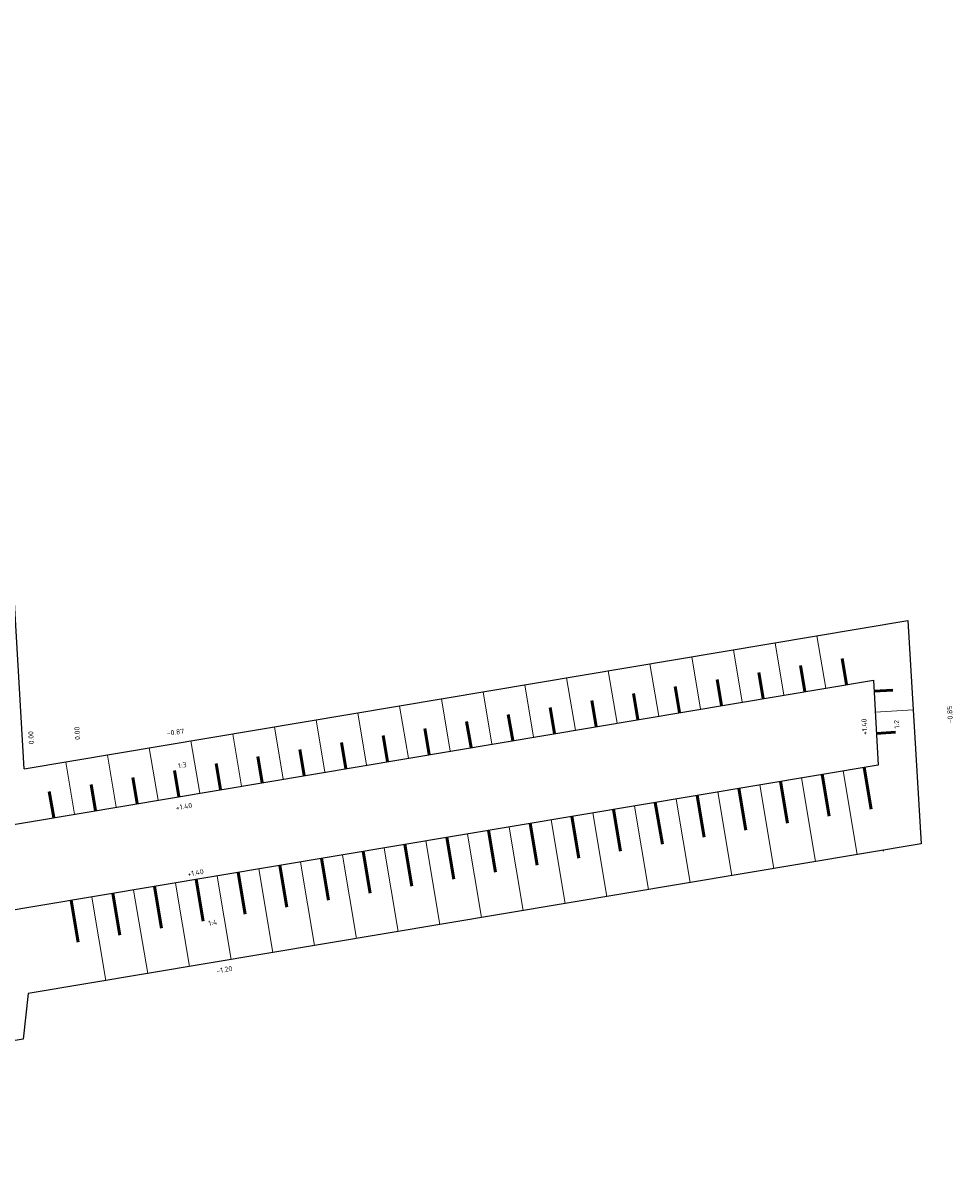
# Model space of a CAD drawing. Header units: metres. Extents: x 114964 to 115280, y 426579 to 426852.
# Tile 9 of 10: x 115171 to 115280, y 426579 to 426715. Entities that reach past the tile are written whole.
import ezdxf

# ---------------------------------------------------------------- set-up
doc = ezdxf.new("R2010")
doc.units = ezdxf.units.M
doc.header["$MEASUREMENT"] = 0
for name, color, linetype, lineweight in [('N-WE-GW-GRONDWERKLIJN_KRUIN-G', 253, 'Continuous', 25), ('N-WE-GW-GRONDWERKLIJN_TEEN-G', 253, 'Continuous', 25), ('N-WE-GW-TALUDARCERING-S', 7, 'Continuous', 25), ('N-WE-GW-TALUDARCERING_KORT-G', 7, 'Continuous', 50), ('N-WE-GW-TALUDARCERING_LANG-G', 7, 'Continuous', 18), ('N-WE-GW-VOORBELASTING-T25', 7, 'Continuous', 25)]:
    doc.layers.add(name, color=color, linetype=linetype, lineweight=lineweight)
doc.styles.add('NLCS-ISO-ANNOTATIEF-T18', font='NLCS-ISO.ttf', dxfattribs={"height": 1.8})

# ---------------------------------------------------------------- blocks, each defined once
blk = doc.blocks.new('*U2')
at = {"layer": 'N-WE-GW-TALUDARCERING_KORT-G'}
for p, q in [((115265.04, 426626.65), (115265.86, 426621.72)), ((115269.97, 426627.48), (115270.8, 426622.55)), ((115260.11, 426625.82), (115260.93, 426620.89)), ((115250.24, 426624.17), (115251.07, 426619.24)), ((115255.17, 426624.99), (115256, 426620.06)), ((115245.31, 426623.34), (115246.14, 426618.41)), ((115235.45, 426621.68), (115236.28, 426616.75)), ((115240.38, 426622.51), (115241.21, 426617.58)), ((115225.59, 426620.03), (115226.42, 426615.1)), ((115230.52, 426620.86), (115231.35, 426615.92)), ((115220.66, 426619.2), (115221.49, 426614.27)), ((115210.8, 426617.55), (115211.62, 426612.61)), ((115215.73, 426618.37), (115216.55, 426613.44)), ((115200.93, 426615.89), (115201.76, 426610.96)), ((115205.86, 426616.72), (115206.69, 426611.79)), ((115196, 426615.06), (115196.83, 426610.13)), ((115186.14, 426613.41), (115186.97, 426608.48)), ((115191.07, 426614.23), (115191.9, 426609.3)), ((115176.28, 426611.75), (115177.11, 426606.82)), ((115181.21, 426612.58), (115182.04, 426607.65))]:
    blk.add_line(p, q, dxfattribs=at)
at = {"layer": 'N-WE-GW-TALUDARCERING_LANG-G'}
for p, q in [((115267.5, 426627.06), (115269.16, 426617.2)), ((115257.64, 426625.41), (115259.3, 426615.55)), ((115262.57, 426626.24), (115264.23, 426616.37)), ((115252.71, 426624.58), (115254.36, 426614.72)), ((115242.85, 426622.92), (115244.5, 426613.06)), ((115247.78, 426623.75), (115249.43, 426613.89)), ((115232.99, 426621.27), (115234.64, 426611.41)), ((115237.92, 426622.1), (115239.57, 426612.24)), ((115228.05, 426620.44), (115229.71, 426610.58)), ((115218.19, 426618.79), (115219.85, 426608.92)), ((115223.12, 426619.61), (115224.78, 426609.75)), ((115208.33, 426617.13), (115209.99, 426607.27)), ((115213.26, 426617.96), (115214.92, 426608.1)), ((115203.4, 426616.3), (115205.05, 426606.44)), ((115193.54, 426614.65), (115195.19, 426604.79)), ((115198.47, 426615.48), (115200.12, 426605.61)), ((115183.67, 426612.99), (115185.33, 426603.13)), ((115188.61, 426613.82), (115190.26, 426603.96)), ((115178.74, 426612.17), (115180.4, 426602.3))]:
    blk.add_line(p, q, dxfattribs=at)
blk = doc.blocks.new('*U3')
at = {"layer": 'N-WE-GW-TALUDARCERING_KORT-G'}
for p, q in [((115271.14, 426636.5), (115273.39, 426636.63)), ((115271.43, 426631.51), (115273.68, 426631.64))]:
    blk.add_line(p, q, dxfattribs=at)
at = {"layer": 'N-WE-GW-TALUDARCERING_LANG-G'}
blk.add_line((115271.29, 426634), (115275.78, 426634.27), dxfattribs=at)
blk = doc.blocks.new('*U4')
at = {"layer": 'N-WE-GW-TALUDARCERING_KORT-G'}
for p, q in [((115267.91, 426637.27), (115267.39, 426640.35)), ((115262.98, 426636.44), (115262.46, 426639.53)), ((115253.12, 426634.79), (115252.6, 426637.87)), ((115258.05, 426635.62), (115257.53, 426638.7)), ((115243.25, 426633.13), (115242.74, 426636.21)), ((115248.18, 426633.96), (115247.67, 426637.04)), ((115238.32, 426632.31), (115237.81, 426635.39)), ((115228.46, 426630.65), (115227.94, 426633.73)), ((115233.39, 426631.48), (115232.87, 426634.56)), ((115223.53, 426629.82), (115223.01, 426632.9)), ((115213.67, 426628.17), (115213.15, 426631.25)), ((115218.6, 426628.99), (115218.08, 426632.08)), ((115203.81, 426626.51), (115203.29, 426629.59)), ((115208.74, 426627.34), (115208.22, 426630.42)), ((115198.87, 426625.68), (115198.36, 426628.77)), ((115189.01, 426624.03), (115188.5, 426627.11)), ((115193.94, 426624.86), (115193.43, 426627.94)), ((115179.15, 426622.37), (115178.63, 426625.46)), ((115184.08, 426623.2), (115183.56, 426626.28)), ((115174.22, 426621.55), (115173.7, 426624.63))]:
    blk.add_line(p, q, dxfattribs=at)
at = {"layer": 'N-WE-GW-TALUDARCERING_LANG-G'}
for p, q in [((115260.51, 426636.03), (115259.48, 426642.19)), ((115265.44, 426636.86), (115264.41, 426643.02)), ((115250.65, 426634.37), (115249.62, 426640.54)), ((115255.58, 426635.2), (115254.55, 426641.37)), ((115245.72, 426633.55), (115244.68, 426639.71)), ((115235.86, 426631.89), (115234.82, 426638.06)), ((115240.79, 426632.72), (115239.75, 426638.88)), ((115226, 426630.24), (115224.96, 426636.4)), ((115230.93, 426631.06), (115229.89, 426637.23)), ((115221.06, 426629.41), (115220.03, 426635.57)), ((115211.2, 426627.75), (115210.17, 426633.92)), ((115216.13, 426628.58), (115215.1, 426634.74)), ((115201.34, 426626.1), (115200.31, 426632.26)), ((115206.27, 426626.93), (115205.24, 426633.09)), ((115196.41, 426625.27), (115195.37, 426631.43)), ((115186.55, 426623.62), (115185.51, 426629.78)), ((115191.48, 426624.44), (115190.44, 426630.61)), ((115176.68, 426621.96), (115175.65, 426628.12)), ((115181.62, 426622.79), (115180.58, 426628.95))]:
    blk.add_line(p, q, dxfattribs=at)

msp = doc.modelspace()

# ---------------------------------------------------------------- linework, layer by layer
at = {"layer": 'N-WE-GW-GRONDWERKLIJN_KRUIN-G', "transparency": 33554508, "flags": 128}
for points in [[(115170.72, 426627.3), (115275.16, 426644.83)], [(115275.16, 426644.83), (115276.71, 426618.47)], [(115171.59, 426621.1), (115271.07, 426637.8)], [(115271.07, 426637.8), (115271.65, 426627.76)], [(115271.65, 426627.76), (115172.21, 426611.07)], [(115276.71, 426618.47), (115171.22, 426600.76)], [(115272.24, 426617.72), (115272.25, 426617.58)]]:
    msp.add_lwpolyline(points, dxfattribs=at)
msp.add_lwpolyline([(115172.21, 426611.07), (115090.54, 426597.36, -0.081983), (115007.15, 426597.14), (114978.11, 426601.85), (114983.94, 426604.95), (115001.54, 426608.18), (115008.75, 426607.01, 0.081983), (115088.88, 426607.22), (115171.59, 426621.1)], format="xyb", dxfattribs=at)
at = {"layer": 'N-WE-GW-GRONDWERKLIJN_TEEN-G', "transparency": 33554508}
msp.add_lwpolyline([(115170.72, 426627.3), (115165.66, 426714.11), (115165.17, 426724.69), (115165.11, 426727.17), (115174.64, 426739.57), (115173.52, 426757.66), (115172.39, 426775.63), (115168.65, 426838.17), (115166.66, 426852.23)], dxfattribs=at)
msp.add_lwpolyline([(115171.22, 426600.76), (115170.63, 426595.39), (115111.6, 426585.48), (115091.05, 426582.04, -0.080098), (115004.71, 426582.13), (114964.12, 426588.72), (114967.6, 426608.98), (114982.4, 426612.4), (115001.47, 426615.89), (115009.97, 426614.51, 0.05841), (115065.42, 426612.06, 0.05841)], format="xyb", dxfattribs=at)

# ---------------------------------------------------------------- block references
at = {"layer": 'N-WE-GW-TALUDARCERING-S'}
for name in ['*U4', '*U3', '*U2']:
    msp.add_blockref(name, (0, 0), dxfattribs=at)

# ---------------------------------------------------------------- texts
at = {"layer": 'N-WE-GW-VOORBELASTING-T25', "transparency": 33554687, "style": 'NLCS-ISO-ANNOTATIEF-T18'}
for s, rotation, p in [('-0.85', 93.4164, (115280.48, 426632.7)), ('0.00', 93.4164, (115177.35, 426630.75)), ('+1.40', 93.4164, (115270.37, 426631.34)), ('1:2', 93.4164, (115274.16, 426632.1)), ('0.00', 93.4164, (115171.89, 426630.23)), ('-0.87', 6.573, (115187.61, 426631.23)), ('1:3', 10, (115188.96, 426627.36)), ('+1.40', 10, (115188.71, 426622.4)), ('+1.40', 10, (115190.08, 426614.57)), ('1:4', 10, (115192.55, 426608.76)), ('-1.20', 10, (115193.5, 426603.13))]:
    msp.add_text(s, height=0.6, rotation=rotation, dxfattribs=at).set_placement(p)

doc.saveas('drawing.dxf')
